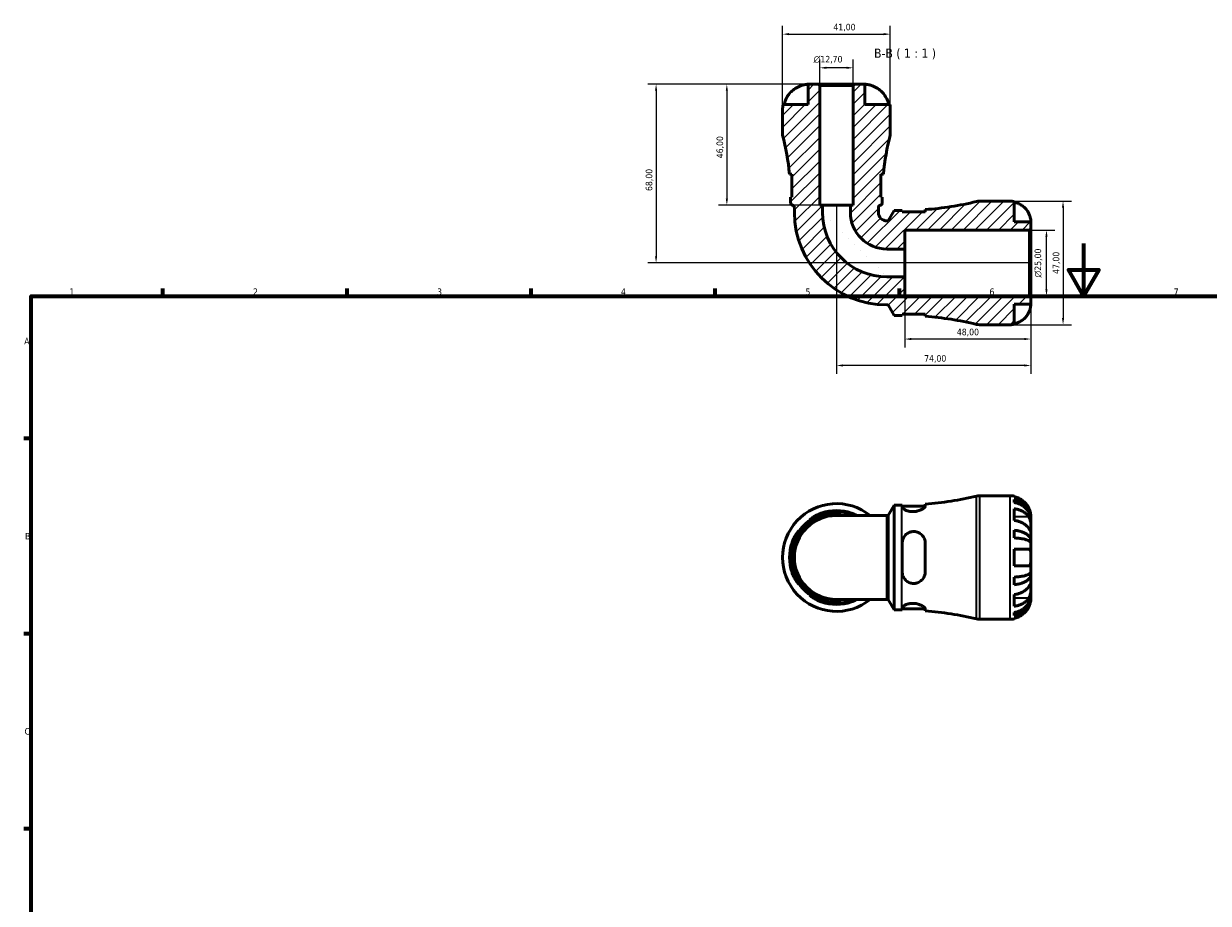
# Model space of a CAD drawing. Header units: millimetres. Extents: x 0 to 903, y 0 to 678.
# Tile 4 of 9: x 17 to 468, y 343 to 678. Entities that reach past the tile are written whole.
import ezdxf

# ---------------------------------------------------------------- set-up
doc = ezdxf.new("R2010")
doc.units = ezdxf.units.MM
for name, color, linetype, lineweight in [('Border (ISO)', 7, 'Continuous', 70), ('Dimension (ISO)', 7, 'Continuous', 25), ('Hatch (ISO)', 7, 'Continuous', 18), ('Symbol (ISO)', 7, 'Continuous', 25), ('Visible (ISO)', 7, 'Continuous', 50), ('Visible Narrow (ISO)', 7, 'Continuous', 35)]:
    doc.layers.add(name, color=color, linetype=linetype, lineweight=lineweight)
doc.styles.add('Label Text (ISO)', font='tahoma.ttf')
doc.styles.add('Note Text (ISO)', font='tahoma.ttf')
doc.dimstyles.new('Default (ISO)', dxfattribs={"dimtxt": 2.5, "dimasz": 2.5, "dimexe": 3.175, "dimexo": 0, "dimgap": 0.762, "dimtad": 1, "dimrnd": 1e-08, "dimzin": 0, "dimtxsty": 'Note Text (ISO)', "dimcen": 0.09, "dimdle": 10, "dimclrd": 256, "dimclre": 256, "dimclrt": 256, "dimazin": 0, "dimtfac": 1.40208, "dimtmove": 0, "dimatfit": 3, "dimfxl": 1, "dimtolj": 1, "dimtzin": 0, "dimlwd": -1, "dimlwe": -1, "dimarcsym": 0})

# ---------------------------------------------------------------- blocks, each defined once
blk = doc.blocks.new('Borders Default Border')
at = {"layer": 'Border (ISO)'}
for p, q in [((70.08, 574), (70.08, 576.9)), ((140.17, 574), (140.17, 576.9)), ((210.25, 574), (210.25, 576.9)), ((280.33, 574), (280.33, 576.9)), ((350.42, 574), (350.42, 576.9)), ((20, 519.75), (17.1, 519.75)), ((20, 445.5), (17.1, 445.5)), ((20, 371.25), (17.1, 371.25))]:
    blk.add_line(p, q, dxfattribs=at)
at = {"layer": 'Border (ISO)', "flags": 128}
for points in [[(420.5, 594), (420.5, 574), (414.73, 584), (426.27, 584), (420.5, 574)], [(20, 20), (20, 574), (821, 574), (821, 20), (20, 20)]]:
    blk.add_lwpolyline(points, dxfattribs=at)
at = {"layer": 'Border (ISO)', "color": 232, "true_color": 0xca0064, "char_height": 2.5, "attachment_point": 7, "style": 'Note Text (ISO)'}
for s, insert in [('1', (34.48, 574.4)), ('2', (104.37, 574.4)), ('3', (174.43, 574.35)), ('4', (244.42, 574.4)), ('5', (314.64, 574.35)), ('6', (384.66, 574.35)), ('7', (454.77, 574.4)), ('A', (17.29, 555.62)), ('B', (17.59, 481.38)), ('C', (17.43, 407.08))]:
    blk.add_mtext(s, dxfattribs=dict(at, insert=insert))
blk = doc.blocks.new('*D7')
at = {"layer": 'Defpoints', "color": 0, "transparency": 16777216}
for p in [(346.92, 673.68), (305.92, 644.91), (346.92, 644.91)]:
    blk.add_point(p, dxfattribs=at)
at = {"layer": 'Dimension (ISO)', "transparency": 16777216}
for p, q in [((305.92, 644.91), (305.92, 676.86)), ((346.92, 644.91), (346.92, 676.86)), ((308.42, 673.68), (344.42, 673.68))]:
    blk.add_line(p, q, dxfattribs=at)
for points in [[(308.42, 674.1), (308.42, 673.27), (305.92, 673.68)], [(344.42, 674.1), (344.42, 673.27), (346.92, 673.68)]]:
    blk.add_solid(points, dxfattribs=at)
at = {"layer": 'Dimension (ISO)', "color": 232, "true_color": 0xca0064, "transparency": 16777216, "insert": (325.25, 677.62), "char_height": 2.5, "attachment_point": 1, "style": 'Note Text (ISO)'}
blk.add_mtext('\\A1;41,00', dxfattribs=at)
blk = doc.blocks.new('*D8')
at = {"layer": 'Defpoints', "color": 0, "transparency": 16777216}
for p in [(320.07, 660.87), (320.07, 654.15), (332.77, 654.15)]:
    blk.add_point(p, dxfattribs=at)
at = {"layer": 'Dimension (ISO)', "transparency": 16777216}
for p, q in [((320.07, 654.15), (320.07, 664.05)), ((332.77, 654.15), (332.77, 664.05)), ((330.27, 660.87), (322.57, 660.87))]:
    blk.add_line(p, q, dxfattribs=at)
for points in [[(322.57, 661.29), (322.57, 660.46), (320.07, 660.87)], [(330.27, 661.29), (330.27, 660.46), (332.77, 660.87)]]:
    blk.add_solid(points, dxfattribs=at)
at = {"layer": 'Dimension (ISO)', "color": 232, "true_color": 0xca0064, "transparency": 16777216, "insert": (317.69, 665.4), "char_height": 2.5, "attachment_point": 1, "style": 'Note Text (ISO)'}
blk.add_mtext('\\A1;\\fAIGDT|b0|i0;\\H2.5000;\\ln\\fTahoma|b0|i0;\\H2.5000;12,70', dxfattribs=at)
blk = doc.blocks.new('*D9')
at = {"layer": 'Defpoints', "color": 0, "transparency": 16777216}
for p in [(399.95, 599.12), (406.36, 599.12), (399.95, 574.12)]:
    blk.add_point(p, dxfattribs=at)
at = {"layer": 'Dimension (ISO)', "transparency": 16777216}
for p, q in [((399.95, 599.12), (409.53, 599.12)), ((406.36, 576.62), (406.36, 596.62)), ((399.95, 574.12), (409.53, 574.12))]:
    blk.add_line(p, q, dxfattribs=at)
for points in [[(405.94, 596.62), (406.77, 596.62), (406.36, 599.12)], [(405.94, 576.62), (406.77, 576.62), (406.36, 574.12)]]:
    blk.add_solid(points, dxfattribs=at)
at = {"layer": 'Dimension (ISO)', "color": 232, "true_color": 0xca0064, "transparency": 16777216, "insert": (401.83, 581.06), "char_height": 2.5, "attachment_point": 1, "rotation": 90, "style": 'Note Text (ISO)'}
blk.add_mtext('\\A1;\\fAIGDT|b0|i0;\\H2.5000;\\ln\\fTahoma|b0|i0;\\H2.5000;25,00', dxfattribs=at)
blk = doc.blocks.new('*D10')
at = {"layer": 'Defpoints', "color": 0, "transparency": 16777216}
for p in [(392.55, 610.12), (392.55, 563.12), (412.67, 563.12)]:
    blk.add_point(p, dxfattribs=at)
at = {"layer": 'Dimension (ISO)', "transparency": 16777216}
for p, q in [((392.55, 610.12), (415.84, 610.12)), ((412.67, 607.62), (412.67, 565.62)), ((392.55, 563.12), (415.84, 563.12))]:
    blk.add_line(p, q, dxfattribs=at)
for points in [[(412.25, 607.62), (413.08, 607.62), (412.67, 610.12)], [(412.25, 565.62), (413.08, 565.62), (412.67, 563.12)]]:
    blk.add_solid(points, dxfattribs=at)
at = {"layer": 'Dimension (ISO)', "color": 232, "true_color": 0xca0064, "transparency": 16777216, "insert": (408.73, 582.44), "char_height": 2.5, "attachment_point": 1, "rotation": 90, "style": 'Note Text (ISO)'}
blk.add_mtext('\\A1;47,00', dxfattribs=at)
blk = doc.blocks.new('*D11')
at = {"layer": 'Defpoints', "color": 0, "transparency": 16777216}
for p in [(326.42, 608.62), (400.42, 573.65), (326.42, 547.6)]:
    blk.add_point(p, dxfattribs=at)
at = {"layer": 'Dimension (ISO)', "transparency": 16777216}
for p, q in [((326.42, 608.62), (326.42, 544.43)), ((400.42, 573.65), (400.42, 544.43)), ((397.92, 547.6), (328.92, 547.6))]:
    blk.add_line(p, q, dxfattribs=at)
for points in [[(328.92, 548.02), (328.92, 547.19), (326.42, 547.6)], [(397.92, 548.02), (397.92, 547.19), (400.42, 547.6)]]:
    blk.add_solid(points, dxfattribs=at)
at = {"layer": 'Dimension (ISO)', "color": 232, "true_color": 0xca0064, "transparency": 16777216, "insert": (359.8, 551.54), "char_height": 2.5, "attachment_point": 1, "style": 'Note Text (ISO)'}
blk.add_mtext('\\A1;74,00', dxfattribs=at)
blk = doc.blocks.new('*D12')
at = {"layer": 'Defpoints', "color": 0, "transparency": 16777216}
for p in [(319.6, 654.62), (284.71, 608.62), (321.13, 608.62)]:
    blk.add_point(p, dxfattribs=at)
at = {"layer": 'Dimension (ISO)', "transparency": 16777216}
for p, q in [((319.6, 654.62), (281.54, 654.62)), ((284.71, 652.12), (284.71, 611.12)), ((321.13, 608.62), (281.54, 608.62))]:
    blk.add_line(p, q, dxfattribs=at)
for points in [[(284.3, 652.12), (285.13, 652.12), (284.71, 654.62)], [(284.3, 611.12), (285.13, 611.12), (284.71, 608.62)]]:
    blk.add_solid(points, dxfattribs=at)
at = {"layer": 'Dimension (ISO)', "color": 232, "true_color": 0xca0064, "transparency": 16777216, "insert": (280.78, 626.44), "char_height": 2.5, "attachment_point": 1, "rotation": 90, "style": 'Note Text (ISO)'}
blk.add_mtext('\\A1;46,00', dxfattribs=at)
blk = doc.blocks.new('*D13')
at = {"layer": 'Defpoints', "color": 0, "transparency": 16777216}
for p in [(319.6, 654.62), (257.78, 586.62), (399.95, 586.62)]:
    blk.add_point(p, dxfattribs=at)
at = {"layer": 'Dimension (ISO)', "transparency": 16777216}
for p, q in [((319.6, 654.62), (254.61, 654.62)), ((257.78, 652.12), (257.78, 589.12)), ((399.95, 586.62), (254.61, 586.62))]:
    blk.add_line(p, q, dxfattribs=at)
for points in [[(257.37, 652.12), (258.2, 652.12), (257.78, 654.62)], [(257.37, 589.12), (258.2, 589.12), (257.78, 586.62)]]:
    blk.add_solid(points, dxfattribs=at)
at = {"layer": 'Dimension (ISO)', "color": 232, "true_color": 0xca0064, "transparency": 16777216, "insert": (253.84, 613.98), "char_height": 2.5, "attachment_point": 1, "rotation": 90, "style": 'Note Text (ISO)'}
blk.add_mtext('\\A1;68,00', dxfattribs=at)
blk = doc.blocks.new('*D14')
at = {"layer": 'Defpoints', "color": 0, "transparency": 16777216}
for p in [(352.42, 581.32), (400.42, 573.65), (352.42, 557.66)]:
    blk.add_point(p, dxfattribs=at)
at = {"layer": 'Dimension (ISO)', "transparency": 16777216}
for p, q in [((352.42, 581.32), (352.42, 554.48)), ((400.42, 573.65), (400.42, 554.48)), ((397.92, 557.66), (354.92, 557.66))]:
    blk.add_line(p, q, dxfattribs=at)
for points in [[(354.92, 558.07), (354.92, 557.24), (352.42, 557.66)], [(397.92, 558.07), (397.92, 557.24), (400.42, 557.66)]]:
    blk.add_solid(points, dxfattribs=at)
at = {"layer": 'Dimension (ISO)', "color": 232, "true_color": 0xca0064, "transparency": 16777216, "insert": (372.25, 561.6), "char_height": 2.5, "attachment_point": 1, "style": 'Note Text (ISO)'}
blk.add_mtext('\\A1;48,00', dxfattribs=at)

msp = doc.modelspace()

# ---------------------------------------------------------------- hatches: boundary and pattern name
at = {"layer": 'Hatch (ISO)'}
h = msp.add_hatch(dxfattribs=at)
h.set_pattern_fill('ANSI31', color=256, scale=25.4, style=0)
h.set_pattern_definition([(45, (0, 0), (-2.245064, 2.245064), [])])
edge = h.paths.add_edge_path()
edge.add_ellipse((337.219, 644.911), major_axis=(9.705, 0), ratio=1, start_angle=0, end_angle=11.53696)
edge.add_line((346.728, 646.852), (337.219, 646.852))
edge.add_line((337.219, 646.852), (337.219, 654.616))
edge.add_line((337.219, 654.616), (333.244, 654.616))
edge.add_line((333.244, 654.616), (332.774, 654.146))
edge.add_line((332.774, 654.146), (332.774, 608.616))
edge.add_line((332.774, 608.616), (331.716, 608.616))
edge.add_line((331.716, 608.616), (331.716, 605.856))
edge.add_ellipse((345.664, 605.856), major_axis=(-13.948, 0), ratio=1, start_angle=0, end_angle=90)
edge.add_line((345.664, 591.908), (352.424, 591.908))
edge.add_line((352.424, 591.908), (352.424, 599.116))
edge.add_line((352.424, 599.116), (399.954, 599.116))
edge.add_line((399.954, 599.116), (400.424, 599.586))
edge.add_line((400.424, 599.586), (400.424, 602.241))
edge.add_line((400.424, 602.241), (394.124, 602.241))
edge.add_line((394.124, 602.241), (394.124, 609.957))
edge.add_ellipse((392.549, 602.241), major_axis=(1.575, 7.716), ratio=1, start_angle=0, end_angle=11.53696)
edge.add_line((392.549, 610.116), (380.83, 610.116))
edge.add_ellipse((380.83, 605.416), major_axis=(0, 4.7), ratio=1, start_angle=0, end_angle=13.60366)
edge.add_ellipse((351.277, 727.542), major_axis=(28.448, -117.557), ratio=1, start_angle=350.63164, end_angle=360, ccw=False)
edge.add_line((360.209, 606.921), (360.209, 606.091))
edge.add_line((360.209, 606.091), (351.459, 606.091))
edge.add_line((351.459, 606.091), (351.459, 606.591))
edge.add_ellipse((351.277, 727.542), major_axis=(0.183, -120.95), ratio=1, start_angle=359.91355, end_angle=360, ccw=False)
edge.add_line((351.277, 606.591), (348.397, 606.591))
edge.add_line((348.397, 606.591), (346.096, 602.606))
edge.add_line((346.096, 602.606), (345.664, 602.606))
edge.add_ellipse((345.664, 605.856), major_axis=(0, -3.25), ratio=1, start_angle=270, end_angle=360, ccw=False)
edge.add_line((342.414, 605.856), (342.414, 607.676))
edge.add_ellipse((343.354, 607.676), major_axis=(-0.94, 0), ratio=1, start_angle=283.69198, end_angle=360, ccw=False)
edge.add_ellipse((342.909, 609.503), major_axis=(0.223, -0.913), ratio=1, start_angle=0, end_angle=76.30802)
edge.add_line((343.849, 609.503), (343.849, 611.376))
edge.add_ellipse((438.422, 611.376), major_axis=(-94.573, 0), ratio=1, start_angle=359.81673, end_angle=360, ccw=False)
edge.add_line((343.85, 611.679), (343.349, 611.679))
edge.add_line((343.349, 611.679), (343.349, 620.429))
edge.add_line((343.349, 620.429), (344.284, 620.429))
edge.add_ellipse((438.422, 611.376), major_axis=(-94.138, 9.052), ratio=1, start_angle=350.84197, end_angle=360, ccw=False)
edge.add_line((346.924, 635.296), (346.924, 644.911))
edge = h.paths.add_edge_path()
edge.add_ellipse((315.629, 644.911), major_axis=(-9.509, 1.941), ratio=1, start_angle=0, end_angle=11.53696)
edge.add_line((305.924, 644.911), (305.924, 635.296))
edge.add_ellipse((214.427, 611.376), major_axis=(91.498, 23.92), ratio=1, start_angle=350.84197, end_angle=360, ccw=False)
edge.add_line((308.565, 620.429), (309.499, 620.429))
edge.add_line((309.499, 620.429), (309.499, 611.679))
edge.add_line((309.499, 611.679), (308.999, 611.679))
edge.add_ellipse((214.427, 611.376), major_axis=(94.572, 0.303), ratio=1, start_angle=359.81673, end_angle=360, ccw=False)
edge.add_line((308.999, 611.376), (308.999, 609.503))
edge.add_ellipse((309.939, 609.503), major_axis=(-0.94, 0), ratio=1, start_angle=0, end_angle=76.30802)
edge.add_ellipse((309.494, 607.676), major_axis=(0.222, 0.913), ratio=1, start_angle=283.69198, end_angle=360, ccw=False)
edge.add_line((310.434, 607.676), (310.434, 605.856))
edge.add_ellipse((345.664, 605.856), major_axis=(-35.23, 0), ratio=1, start_angle=0, end_angle=90)
edge.add_line((345.664, 570.626), (346.096, 570.626))
edge.add_line((346.096, 570.626), (348.397, 566.641))
edge.add_line((348.397, 566.641), (351.277, 566.641))
edge.add_ellipse((351.277, 445.691), major_axis=(0, 120.95), ratio=1, start_angle=359.91355, end_angle=360, ccw=False)
edge.add_line((351.459, 566.641), (351.459, 567.141))
edge.add_line((351.459, 567.141), (360.209, 567.141))
edge.add_line((360.209, 567.141), (360.209, 566.311))
edge.add_ellipse((351.277, 445.691), major_axis=(8.932, 120.62), ratio=1, start_angle=350.63164, end_angle=360, ccw=False)
edge.add_ellipse((380.83, 567.816), major_axis=(-1.105, -4.568), ratio=1, start_angle=0, end_angle=13.60366)
edge.add_line((380.83, 563.116), (392.549, 563.116))
edge.add_ellipse((392.549, 570.991), major_axis=(0, -7.875), ratio=1, start_angle=0, end_angle=11.53696)
edge.add_line((394.124, 563.275), (394.124, 570.991))
edge.add_line((394.124, 570.991), (400.424, 570.991))
edge.add_line((400.424, 570.991), (400.424, 573.646))
edge.add_line((400.424, 573.646), (399.954, 574.116))
edge.add_line((399.954, 574.116), (352.424, 574.116))
edge.add_line((352.424, 574.116), (352.424, 581.325))
edge.add_line((352.424, 581.325), (345.664, 581.325))
edge.add_ellipse((345.664, 605.856), major_axis=(0, -24.532), ratio=1, start_angle=270, end_angle=360, ccw=False)
edge.add_line((321.133, 605.856), (321.133, 608.616))
edge.add_line((321.133, 608.616), (320.074, 608.616))
edge.add_line((320.074, 608.616), (320.074, 654.146))
edge.add_line((320.074, 654.146), (319.604, 654.616))
edge.add_line((319.604, 654.616), (315.629, 654.616))
edge.add_line((315.629, 654.616), (315.629, 646.852))
edge.add_line((315.629, 646.852), (306.121, 646.852))

# ---------------------------------------------------------------- linework, layer by layer
at = {"layer": 'Visible (ISO)'}
for p, q in [((319.604, 654.616), (315.629, 654.616)), ((315.629, 654.616), (315.629, 646.852)), ((320.074, 654.146), (319.604, 654.616)), ((333.244, 654.616), (319.604, 654.616)), ((320.074, 608.616), (320.074, 654.146)), ((320.074, 654.146), (332.774, 654.146)), ((333.244, 654.616), (332.774, 654.146)), ((332.774, 654.146), (332.774, 608.616)), ((337.219, 654.616), (333.244, 654.616)), ((337.219, 646.852), (337.219, 654.616)), ((305.924, 644.911), (305.924, 635.296)), ((315.629, 646.852), (306.121, 646.852)), ((346.728, 646.852), (337.219, 646.852)), ((346.924, 635.296), (346.924, 644.911)), ((308.565, 620.429), (309.499, 620.429)), ((309.499, 620.429), (309.499, 611.679)), ((343.349, 611.679), (343.349, 620.429)), ((343.349, 620.429), (344.284, 620.429)), ((309.499, 611.679), (308.999, 611.679)), ((308.999, 611.376), (308.999, 609.503)), ((343.85, 611.679), (343.349, 611.679)), ((343.849, 609.503), (343.849, 611.376)), ((392.549, 610.116), (380.83, 610.116)), ((394.124, 602.241), (394.124, 609.957)), ((310.434, 607.676), (310.434, 605.856)), ((321.133, 608.616), (320.074, 608.616)), ((321.133, 605.856), (321.133, 608.616)), ((331.716, 608.616), (321.133, 608.616)), ((332.774, 608.616), (331.716, 608.616)), ((331.716, 608.616), (331.716, 605.856)), ((342.414, 605.856), (342.414, 607.676)), ((348.397, 606.591), (346.096, 602.606)), ((351.277, 606.591), (348.397, 606.591)), ((351.459, 606.091), (351.459, 606.591)), ((360.209, 606.091), (351.459, 606.091)), ((360.209, 606.921), (360.209, 606.091)), ((346.096, 602.606), (345.664, 602.606)), ((400.424, 602.241), (394.124, 602.241)), ((400.424, 599.586), (400.424, 602.241)), ((352.424, 591.908), (352.424, 599.116)), ((352.424, 599.116), (399.954, 599.116)), ((399.954, 599.116), (400.424, 599.586)), ((399.954, 599.116), (399.954, 574.116)), ((400.424, 573.646), (400.424, 599.586)), ((345.664, 591.908), (352.424, 591.908)), ((352.424, 591.908), (352.424, 581.325)), ((352.424, 581.325), (345.664, 581.325)), ((352.424, 574.116), (352.424, 581.325)), ((399.954, 574.116), (352.424, 574.116)), ((400.424, 573.646), (399.954, 574.116)), ((400.424, 570.991), (400.424, 573.646)), ((345.664, 570.626), (346.096, 570.626)), ((346.096, 570.626), (348.397, 566.641)), ((394.124, 563.275), (394.124, 570.991)), ((394.124, 570.991), (400.424, 570.991)), ((348.397, 566.641), (351.277, 566.641)), ((351.459, 566.641), (351.459, 567.141)), ((351.459, 567.141), (360.209, 567.141)), ((360.209, 567.141), (360.209, 566.311)), ((380.83, 563.116), (392.549, 563.116)), ((380.83, 498.028), (392.549, 498.028)), ((394.124, 497.869), (394.124, 497.655)), ((394.124, 496.647), (394.124, 495.439)), ((346.096, 490.518), (348.397, 494.503)), ((348.397, 454.553), (348.397, 494.503)), ((348.397, 494.503), (351.277, 494.503)), ((351.459, 494.503), (351.459, 493.731)), ((351.459, 494.003), (360.203, 494.003)), ((360.209, 494.074), (360.209, 494.833)), ((394.124, 493.109), (394.124, 488.654)), ((345.664, 490.518), (326.424, 490.518)), ((345.664, 490.518), (346.096, 490.518)), ((346.096, 458.538), (346.096, 490.518)), ((400.424, 489.147), (400.412, 489.147)), ((400.424, 489.147), (400.424, 490.153)), ((400.424, 488.765), (400.424, 489.147)), ((400.424, 485.576), (400.424, 488.765)), ((394.124, 484.898), (394.124, 481.982)), ((400.424, 480.966), (400.424, 485.576)), ((351.459, 480.028), (351.459, 469.028)), ((360.209, 469.028), (360.209, 480.028)), ((400.424, 480.966), (399.516, 480.966)), ((400.424, 480.042), (400.424, 480.966)), ((400.424, 474.528), (400.424, 480.042)), ((394.124, 477.678), (394.124, 471.378)), ((400.424, 469.013), (400.424, 474.528)), ((400.424, 468.09), (400.424, 469.013)), ((394.124, 467.074), (394.124, 464.158)), ((400.424, 468.09), (399.516, 468.09)), ((400.424, 463.479), (400.424, 468.09)), ((394.124, 460.402), (394.124, 455.947)), ((400.424, 459.908), (400.412, 459.908)), ((400.424, 460.291), (400.424, 463.479)), ((400.424, 459.908), (400.424, 460.291)), ((400.424, 458.903), (400.424, 459.908)), ((326.424, 458.538), (345.664, 458.538)), ((345.664, 458.538), (346.096, 458.538)), ((346.096, 458.538), (348.397, 454.553)), ((348.397, 454.553), (351.277, 454.553)), ((351.459, 455.325), (351.459, 454.553)), ((351.459, 455.053), (360.203, 455.053)), ((360.209, 454.223), (360.209, 454.982)), ((380.83, 451.028), (392.549, 451.028)), ((394.124, 453.617), (394.124, 452.409)), ((394.124, 451.401), (394.124, 451.187))]:
    msp.add_line(p, q, dxfattribs=at)
for centre, radius, start, end in [((315.629, 644.911), 9.705, 168.46304, 180), ((337.219, 644.911), 9.705, 0, 11.53696), ((214.427, 611.376), 94.573, 5.49276, 14.65079), ((438.422, 611.376), 94.573, 165.34921, 174.50724), ((214.427, 611.376), 94.573, 0, 0.18327), ((309.939, 609.503), 0.94, 180, 256.30802), ((342.909, 609.503), 0.94, 283.69198, 0), ((438.422, 611.376), 94.573, 179.81673, 180), ((351.277, 727.542), 120.95, 274.2353, 283.60366), ((380.83, 605.416), 4.7, 90, 103.60366), ((392.549, 602.241), 7.875, 78.46304, 90), ((309.494, 607.676), 0.94, 0, 76.30802), ((345.664, 605.856), 35.23, 180, 270), ((345.664, 605.856), 24.532, 180, 270), ((345.664, 605.856), 13.948, 180, 270), ((343.354, 607.676), 0.94, 103.69198, 180), ((345.664, 605.856), 3.25, 180, 270), ((351.277, 727.542), 120.95, 270, 270.08645), ((351.277, 445.691), 120.95, 89.91355, 90), ((351.277, 445.691), 120.95, 76.39634, 85.7647), ((380.83, 567.816), 4.7, 256.39634, 270), ((392.549, 570.991), 7.875, 270, 281.53696), ((351.277, 615.453), 120.95, 274.2353, 283.60366), ((380.83, 493.328), 4.7, 90, 103.60366), ((392.549, 490.153), 7.875, 78.46304, 90), ((326.424, 474.528), 20.5, 51.26058, 308.73942), ((326.424, 474.528), 17.425, 66.58449, 293.41551), ((326.424, 474.528), 17.859, 71.21838, 108.78162), ((326.424, 474.528), 17.425, 70.73265, 109.26735), ((351.277, 615.453), 120.95, 270, 270.08645), ((326.424, 474.528), 15.99, 90, 270), ((326.424, 474.528), 17.859, 161.21838, 198.78162), ((326.424, 474.528), 17.425, 160.73265, 199.26735), ((326.424, 474.528), 17.425, 250.73265, 289.26735), ((326.424, 474.528), 17.859, 251.21838, 288.78162), ((351.277, 333.602), 120.95, 89.91355, 90), ((351.277, 333.602), 120.95, 76.39634, 85.7647), ((380.83, 455.728), 4.7, 256.39634, 270), ((392.549, 458.903), 7.875, 270, 281.53696)]:
    msp.add_arc(centre, radius, start, end, dxfattribs=at)
for points, knots in [([(311.747, 653.568), (311.92, 653.653), (312.094, 653.733), (312.549, 653.931), (312.828, 654.041), (313.339, 654.218), (313.569, 654.289), (314.054, 654.42), (314.3, 654.473), (314.866, 654.574), (315.142, 654.598), (315.528, 654.619), (315.629, 654.616), (315.629, 654.616)], [-0.6269075, -0.6269075, -0.6269075, -0.6269075, -0.56941095, -0.56941095, -0.47760322, -0.47760322, -0.39807763, -0.39807763, -0.30252742, -0.30252742, -0.15342324, -0.15342324, 0, 0, 0, 0]), ([(337.219, 654.616), (337.219, 654.616), (337.279, 654.617), (337.52, 654.609), (337.708, 654.599), (338.178, 654.541), (338.448, 654.496), (338.967, 654.376), (339.198, 654.313), (339.678, 654.163), (339.926, 654.075), (340.486, 653.855), (340.796, 653.718), (341.101, 653.568)], [-2.67517837, -2.67517837, -2.67517837, -2.67517837, -2.55746327, -2.55746327, -2.43196851, -2.43196851, -2.31538707, -2.31538707, -2.2323163, -2.2323163, -2.14907164, -2.14907164, -2.04668168, -2.04668168, -2.04668168, -2.04668168]), ([(306.495, 646.852), (306.625, 647.475), (306.819, 648.082), (307.281, 649.176), (307.593, 649.76), (308.336, 650.848), (308.766, 651.352), (309.632, 652.196), (310.148, 652.615), (311.041, 653.196), (311.395, 653.395), (311.747, 653.568)], [2.64875825, 2.64875825, 2.64875825, 2.64875825, 2.8237044, 2.8237044, 3.00497083, 3.00497083, 3.18623726, 3.18623726, 3.3678493, 3.3678493, 3.47934195, 3.47934195, 3.47934195, 3.47934195]), ([(341.101, 653.568), (341.454, 653.395), (341.808, 653.196), (342.701, 652.615), (343.217, 652.196), (344.082, 651.352), (344.513, 650.848), (345.256, 649.76), (345.568, 649.176), (346.03, 648.082), (346.224, 647.475), (346.354, 646.852)], [6.37891151, 6.37891151, 6.37891151, 6.37891151, 6.49040416, 6.49040416, 6.6720162, 6.6720162, 6.85328263, 6.85328263, 7.03454906, 7.03454906, 7.20949521, 7.20949521, 7.20949521, 7.20949521]), ([(394.124, 609.744), (394.626, 609.64), (395.117, 609.485), (396, 609.117), (396.471, 608.869), (397.352, 608.277), (397.76, 607.934), (398.449, 607.242), (398.792, 606.828), (399.3, 606.061), (399.489, 605.724), (399.647, 605.391)], [0.14941001, 0.14941001, 0.14941001, 0.14941001, 0.29044502, 0.29044502, 0.43634177, 0.43634177, 0.58223851, 0.58223851, 0.72934673, 0.72934673, 0.83526259, 0.83526259, 0.83526259, 0.83526259]), ([(399.647, 605.391), (399.653, 605.379), (399.658, 605.366), (399.743, 605.185), (399.817, 605.014), (399.944, 604.694), (399.998, 604.546), (400.106, 604.223), (400.158, 604.05), (400.275, 603.599), (400.326, 603.338), (400.398, 602.845), (400.413, 602.632), (400.426, 602.324), (400.424, 602.241), (400.424, 602.241)], [-0.51072287, -0.51072287, -0.51072287, -0.51072287, -0.50653573, -0.50653573, -0.4498196, -0.4498196, -0.40070764, -0.40070764, -0.34173664, -0.34173664, -0.24159774, -0.24159774, -0.12498377, -0.12498377, 0, 0, 0, 0]), ([(400.424, 570.991), (400.424, 570.991), (400.425, 570.968), (400.423, 570.874), (400.422, 570.8), (400.408, 570.531), (400.388, 570.288), (400.303, 569.777), (400.253, 569.54), (400.135, 569.103), (400.076, 568.912), (399.94, 568.523), (399.862, 568.325), (399.735, 568.032), (399.692, 567.936), (399.647, 567.841)], [-2.17667965, -2.17667965, -2.17667965, -2.17667965, -2.11086653, -2.11086653, -2.04055216, -2.04055216, -1.91738302, -1.91738302, -1.82942275, -1.82942275, -1.76558177, -1.76558177, -1.70117883, -1.70117883, -1.66961913, -1.66961913, -1.66961913, -1.66961913]), ([(399.647, 567.841), (399.489, 567.508), (399.3, 567.171), (398.792, 566.405), (398.449, 565.991), (397.76, 565.298), (397.352, 564.955), (396.471, 564.364), (396, 564.115), (395.117, 563.747), (394.626, 563.592), (394.124, 563.489)], [3.89239507, 3.89239507, 3.89239507, 3.89239507, 3.99831093, 3.99831093, 4.14541915, 4.14541915, 4.2913159, 4.2913159, 4.43721264, 4.43721264, 4.57824766, 4.57824766, 4.57824766, 4.57824766]), ([(399.647, 493.303), (399.489, 493.636), (399.3, 493.973), (398.792, 494.739), (398.449, 495.153), (397.76, 495.846), (397.352, 496.189), (396.471, 496.78), (396, 497.029), (395.117, 497.397), (394.626, 497.552), (394.124, 497.655)], [3.89239507, 3.89239507, 3.89239507, 3.89239507, 3.99831093, 3.99831093, 4.14541915, 4.14541915, 4.2913159, 4.2913159, 4.43721264, 4.43721264, 4.57824766, 4.57824766, 4.57824766, 4.57824766]), ([(394.124, 496.647), (394.629, 496.547), (395.123, 496.396), (396.009, 496.04), (396.48, 495.8), (397.361, 495.23), (397.77, 494.899), (398.458, 494.232), (398.8, 493.834), (399.389, 492.979), (399.637, 492.52), (400.01, 491.647), (400.169, 491.151), (400.376, 490.138), (400.424, 489.621), (400.424, 489.147)], [0.1494024, 0.1494024, 0.1494024, 0.1494024, 0.2912498, 0.2912498, 0.4370651, 0.4370651, 0.5828803, 0.5828803, 0.7290354, 0.7290354, 0.8751905, 0.8751905, 1.0219149, 1.0219149, 1.1686392, 1.1686392, 1.1686392, 1.1686392]), ([(320.674, 490.977), (320.551, 490.934), (320.428, 490.89), (319.783, 490.648), (319.278, 490.43), (318.296, 489.957), (317.829, 489.701), (317.086, 489.272), (316.797, 489.094), (316.438, 488.887), (316.34, 488.837), (316.279, 488.845), (316.318, 488.902), (316.544, 489.128), (316.759, 489.314), (317.398, 489.798), (317.861, 490.111), (318.88, 490.689), (319.428, 490.957), (320.228, 491.278), (320.45, 491.36), (320.674, 491.436)], [-1.5667009, -1.5667009, -1.5667009, -1.5667009, -1.5274216, -1.5274216, -1.359373, -1.359373, -1.172545, -1.172545, -1.0032016, -1.0032016, -0.868229, -0.868229, -0.7332214, -0.7332214, -0.5674221, -0.5674221, -0.3591601, -0.3591601, -0.1694775, -0.1694775, -0.0981258, -0.0981258, -0.0981258, -0.0981258]), ([(332.174, 491.436), (332.314, 491.389), (332.452, 491.339), (333.094, 491.097), (333.576, 490.879), (334.104, 490.606), (334.186, 490.562), (334.267, 490.518)], [-1.57967715, -1.57967715, -1.57967715, -1.57967715, -1.53540403, -1.53540403, -1.3732719, -1.3732719, -1.34273941, -1.34273941, -1.34273941, -1.34273941]), ([(360.209, 494.074), (360.209, 494.036), (360.203, 493.996), (360.148, 493.812), (360.035, 493.651), (359.627, 493.255), (359.285, 493.014), (358.446, 492.575), (357.955, 492.377), (356.968, 492.114), (356.5, 492.033), (355.565, 491.969), (355.115, 491.981), (354.189, 492.092), (353.732, 492.2), (352.861, 492.494), (352.467, 492.688), (351.843, 493.096), (351.623, 493.311), (351.481, 493.584), (351.459, 493.66), (351.459, 493.731)], [-1.5353652, -1.5353652, -1.5353652, -1.5353652, -1.4928434, -1.4928434, -1.3491911, -1.3491911, -1.158656, -1.158656, -0.9764077, -0.9764077, -0.830815, -0.830815, -0.6943969, -0.6943969, -0.540069, -0.540069, -0.362526, -0.362526, -0.1742595, -0.1742595, -0.0964814, -0.0964814, -0.0964814, -0.0964814]), ([(400.424, 488.765), (400.424, 489.186), (400.376, 489.646), (400.169, 490.548), (400.01, 490.989), (399.637, 491.767), (399.389, 492.174), (398.8, 492.936), (398.458, 493.29), (397.77, 493.883), (397.361, 494.178), (396.48, 494.686), (396.009, 494.899), (395.123, 495.216), (394.629, 495.35), (394.124, 495.439)], [3.5133937, 3.5133937, 3.5133937, 3.5133937, 3.6601181, 3.6601181, 3.8068425, 3.8068425, 3.9529976, 3.9529976, 4.0991526, 4.0991526, 4.2449679, 4.2449679, 4.3907831, 4.3907831, 4.5326305, 4.5326305, 4.5326305, 4.5326305]), ([(394.124, 493.109), (394.626, 493.036), (395.117, 492.926), (396, 492.666), (396.471, 492.49), (397.352, 492.072), (397.76, 491.829), (398.449, 491.34), (398.792, 491.047), (399.3, 490.505), (399.489, 490.267), (399.647, 490.031)], [0.14941001, 0.14941001, 0.14941001, 0.14941001, 0.29044502, 0.29044502, 0.43634177, 0.43634177, 0.58223851, 0.58223851, 0.72934673, 0.72934673, 0.83526259, 0.83526259, 0.83526259, 0.83526259]), ([(400.424, 490.153), (400.424, 490.153), (400.425, 490.176), (400.423, 490.27), (400.422, 490.344), (400.408, 490.613), (400.388, 490.856), (400.303, 491.367), (400.253, 491.604), (400.135, 492.041), (400.076, 492.232), (399.94, 492.621), (399.862, 492.819), (399.735, 493.112), (399.692, 493.208), (399.647, 493.303)], [-2.17667965, -2.17667965, -2.17667965, -2.17667965, -2.11086653, -2.11086653, -2.04055216, -2.04055216, -1.91738302, -1.91738302, -1.82942275, -1.82942275, -1.76558177, -1.76558177, -1.70117883, -1.70117883, -1.66961913, -1.66961913, -1.66961913, -1.66961913]), ([(333.352, 490.518), (333.165, 490.599), (332.973, 490.678), (332.579, 490.832), (332.377, 490.906), (332.174, 490.977)], [-0.23877709, -0.23877709, -0.23877709, -0.23877709, -0.17562397, -0.17562397, -0.11086299, -0.11086299, -0.11086299, -0.11086299]), ([(399.647, 485.576), (399.489, 485.812), (399.3, 486.05), (398.792, 486.592), (398.449, 486.885), (397.76, 487.375), (397.352, 487.617), (396.471, 488.035), (396, 488.211), (395.117, 488.471), (394.626, 488.581), (394.124, 488.654)], [3.89239507, 3.89239507, 3.89239507, 3.89239507, 3.99831093, 3.99831093, 4.14541915, 4.14541915, 4.2913159, 4.2913159, 4.43721264, 4.43721264, 4.57824766, 4.57824766, 4.57824766, 4.57824766]), ([(399.647, 490.031), (399.704, 489.945), (399.76, 489.853), (399.896, 489.598), (399.972, 489.426), (400.107, 489.053), (400.165, 488.852), (400.279, 488.353), (400.326, 488.052), (400.397, 487.356), (400.413, 486.968), (400.426, 486.22), (400.424, 485.871), (400.424, 485.576)], [-0.50766593, -0.50766593, -0.50766593, -0.50766593, -0.46718991, -0.46718991, -0.40200215, -0.40200215, -0.33506637, -0.33506637, -0.24300458, -0.24300458, -0.12488859, -0.12488859, 0, 0, 0, 0]), ([(309.516, 480.278), (309.564, 480.417), (309.613, 480.556), (309.855, 481.197), (310.073, 481.68), (310.589, 482.674), (310.894, 483.166), (311.434, 483.938), (311.674, 484.235), (311.977, 484.568), (312.066, 484.648), (312.128, 484.657), (312.107, 484.597), (311.963, 484.331), (311.824, 484.103), (311.447, 483.468), (311.199, 483.036), (310.692, 482.044), (310.432, 481.478), (310.121, 480.683), (310.046, 480.481), (309.975, 480.278)], [-1.5796772, -1.5796772, -1.5796772, -1.5796772, -1.535404, -1.535404, -1.3732719, -1.3732719, -1.1719908, -1.1719908, -0.9855879, -0.9855879, -0.8444326, -0.8444326, -0.7128543, -0.7128543, -0.5558772, -0.5558772, -0.3689651, -0.3689651, -0.175624, -0.175624, -0.110863, -0.110863, -0.110863, -0.110863]), ([(351.459, 480.028), (351.459, 480.139), (351.464, 480.251), (351.507, 480.813), (351.611, 481.253), (351.993, 482.2), (352.312, 482.687), (353.102, 483.488), (353.562, 483.809), (354.504, 484.221), (354.957, 484.34), (355.883, 484.427), (356.338, 484.397), (357.302, 484.184), (357.789, 483.976), (358.737, 483.358), (359.172, 482.921), (359.817, 481.93), (360.036, 481.383), (360.186, 480.548), (360.209, 480.289), (360.209, 480.028)], [-1.5271124, -1.5271124, -1.5271124, -1.5271124, -1.4922538, -1.4922538, -1.3502743, -1.3502743, -1.1674106, -1.1674106, -0.9943669, -0.9943669, -0.8527094, -0.8527094, -0.714832, -0.714832, -0.5515178, -0.5515178, -0.3564793, -0.3564793, -0.1702041, -0.1702041, -0.0884415, -0.0884415, -0.0884415, -0.0884415]), ([(394.124, 484.898), (394.629, 484.845), (395.123, 484.766), (396.009, 484.58), (396.48, 484.454), (397.361, 484.155), (397.77, 483.981), (398.458, 483.632), (398.8, 483.423), (399.389, 482.975), (399.637, 482.734), (400.01, 482.276), (400.169, 482.017), (400.376, 481.486), (400.424, 481.214), (400.424, 480.966)], [0.1494024, 0.1494024, 0.1494024, 0.1494024, 0.2912498, 0.2912498, 0.4370651, 0.4370651, 0.5828803, 0.5828803, 0.7290354, 0.7290354, 0.8751905, 0.8751905, 1.0219149, 1.0219149, 1.1686392, 1.1686392, 1.1686392, 1.1686392]), ([(400.424, 485.576), (400.424, 485.421), (400.425, 485.282), (400.423, 485.034), (400.422, 484.928), (400.409, 484.73), (400.394, 484.665), (400.329, 484.646), (400.282, 484.684), (400.165, 484.825), (400.107, 484.904), (399.972, 485.096), (399.896, 485.206), (399.76, 485.408), (399.705, 485.49), (399.647, 485.576)], [0, 0, 0, 0, 0.06608139, 0.06608139, 0.13667451, 0.13667451, 0.23873403, 0.23873403, 0.33457773, 0.33457773, 0.40157847, 0.40157847, 0.46685307, 0.46685307, 0.50745344, 0.50745344, 0.50745344, 0.50745344]), ([(400.424, 480.042), (400.424, 480.165), (400.376, 480.299), (400.169, 480.561), (400.01, 480.689), (399.637, 480.915), (399.389, 481.033), (398.8, 481.254), (398.458, 481.357), (397.77, 481.53), (397.361, 481.615), (396.48, 481.763), (396.009, 481.825), (395.123, 481.917), (394.629, 481.956), (394.124, 481.982)], [3.5133937, 3.5133937, 3.5133937, 3.5133937, 3.6601181, 3.6601181, 3.8068425, 3.8068425, 3.9529976, 3.9529976, 4.0991526, 4.0991526, 4.2449679, 4.2449679, 4.3907831, 4.3907831, 4.5326305, 4.5326305, 4.5326305, 4.5326305]), ([(394.124, 477.678), (394.626, 477.678), (395.117, 477.678), (396, 477.678), (396.471, 477.678), (397.352, 477.678), (397.76, 477.678), (398.449, 477.678), (398.792, 477.678), (399.3, 477.678), (399.489, 477.678), (399.647, 477.678)], [0.14941001, 0.14941001, 0.14941001, 0.14941001, 0.29044502, 0.29044502, 0.43634177, 0.43634177, 0.58223851, 0.58223851, 0.72934673, 0.72934673, 0.83526259, 0.83526259, 0.83526259, 0.83526259]), ([(399.647, 477.678), (399.709, 477.678), (399.768, 477.67), (399.904, 477.628), (399.976, 477.586), (400.108, 477.46), (400.165, 477.375), (400.279, 477.121), (400.326, 476.934), (400.398, 476.432), (400.413, 476.102), (400.426, 475.356), (400.424, 474.944), (400.424, 474.528)], [-0.50816407, -0.50816407, -0.50816407, -0.50816407, -0.46460526, -0.46460526, -0.40154747, -0.40154747, -0.3356183, -0.3356183, -0.24286964, -0.24286964, -0.12490659, -0.12490659, 0, 0, 0, 0]), ([(400.424, 474.528), (400.424, 474.309), (400.425, 474.09), (400.423, 473.646), (400.422, 473.423), (400.408, 472.837), (400.388, 472.503), (400.303, 472.026), (400.253, 471.86), (400.135, 471.634), (400.076, 471.559), (399.94, 471.446), (399.862, 471.409), (399.735, 471.382), (399.692, 471.378), (399.647, 471.378)], [-2.17667965, -2.17667965, -2.17667965, -2.17667965, -2.11086653, -2.11086653, -2.04055216, -2.04055216, -1.91738302, -1.91738302, -1.82942275, -1.82942275, -1.76558177, -1.76558177, -1.70117883, -1.70117883, -1.66961913, -1.66961913, -1.66961913, -1.66961913]), ([(360.209, 469.028), (360.209, 468.892), (360.203, 468.756), (360.148, 468.166), (360.035, 467.725), (359.627, 466.767), (359.285, 466.274), (358.446, 465.472), (357.955, 465.156), (356.968, 464.776), (356.5, 464.677), (355.565, 464.638), (355.115, 464.689), (354.189, 464.942), (353.732, 465.159), (352.861, 465.769), (352.467, 466.179), (351.843, 467.142), (351.623, 467.701), (351.481, 468.533), (351.459, 468.78), (351.459, 469.028)], [-1.5353652, -1.5353652, -1.5353652, -1.5353652, -1.4928434, -1.4928434, -1.3491911, -1.3491911, -1.158656, -1.158656, -0.9764077, -0.9764077, -0.830815, -0.830815, -0.6943969, -0.6943969, -0.540069, -0.540069, -0.362526, -0.362526, -0.1742595, -0.1742595, -0.0964814, -0.0964814, -0.0964814, -0.0964814]), ([(399.647, 471.378), (399.489, 471.378), (399.3, 471.378), (398.792, 471.378), (398.449, 471.378), (397.76, 471.378), (397.352, 471.378), (396.471, 471.378), (396, 471.378), (395.117, 471.378), (394.626, 471.378), (394.124, 471.378)], [3.89239507, 3.89239507, 3.89239507, 3.89239507, 3.99831093, 3.99831093, 4.14541915, 4.14541915, 4.2913159, 4.2913159, 4.43721264, 4.43721264, 4.57824766, 4.57824766, 4.57824766, 4.57824766]), ([(394.124, 467.074), (394.629, 467.1), (395.123, 467.139), (396.009, 467.231), (396.48, 467.293), (397.361, 467.441), (397.77, 467.526), (398.458, 467.699), (398.8, 467.801), (399.389, 468.023), (399.637, 468.141), (400.01, 468.367), (400.169, 468.495), (400.376, 468.757), (400.424, 468.891), (400.424, 469.013)], [0.1494024, 0.1494024, 0.1494024, 0.1494024, 0.2912498, 0.2912498, 0.4370651, 0.4370651, 0.5828803, 0.5828803, 0.7290354, 0.7290354, 0.8751905, 0.8751905, 1.0219149, 1.0219149, 1.1686392, 1.1686392, 1.1686392, 1.1686392]), ([(309.975, 468.778), (310.018, 468.655), (310.063, 468.532), (310.304, 467.886), (310.523, 467.381), (310.995, 466.4), (311.251, 465.932), (311.68, 465.19), (311.858, 464.9), (312.066, 464.542), (312.115, 464.443), (312.107, 464.383), (312.05, 464.421), (311.825, 464.647), (311.638, 464.863), (311.154, 465.501), (310.841, 465.964), (310.263, 466.984), (309.995, 467.531), (309.675, 468.332), (309.592, 468.554), (309.516, 468.778)], [-1.5667009, -1.5667009, -1.5667009, -1.5667009, -1.5274216, -1.5274216, -1.359373, -1.359373, -1.172545, -1.172545, -1.0032016, -1.0032016, -0.868229, -0.868229, -0.7332214, -0.7332214, -0.5674221, -0.5674221, -0.3591601, -0.3591601, -0.1694775, -0.1694775, -0.0981258, -0.0981258, -0.0981258, -0.0981258]), ([(400.424, 468.09), (400.424, 467.841), (400.376, 467.57), (400.169, 467.039), (400.01, 466.779), (399.637, 466.321), (399.389, 466.081), (398.8, 465.633), (398.458, 465.424), (397.77, 465.075), (397.361, 464.901), (396.48, 464.602), (396.009, 464.476), (395.123, 464.29), (394.629, 464.211), (394.124, 464.158)], [3.5133937, 3.5133937, 3.5133937, 3.5133937, 3.6601181, 3.6601181, 3.8068425, 3.8068425, 3.9529976, 3.9529976, 4.0991526, 4.0991526, 4.2449679, 4.2449679, 4.3907831, 4.3907831, 4.5326305, 4.5326305, 4.5326305, 4.5326305]), ([(399.647, 463.479), (399.704, 463.566), (399.76, 463.648), (399.896, 463.849), (399.972, 463.96), (400.107, 464.152), (400.165, 464.23), (400.279, 464.368), (400.326, 464.407), (400.397, 464.394), (400.413, 464.315), (400.426, 464.007), (400.424, 463.774), (400.424, 463.479)], [-0.50766593, -0.50766593, -0.50766593, -0.50766593, -0.46718991, -0.46718991, -0.40200215, -0.40200215, -0.33506637, -0.33506637, -0.24300458, -0.24300458, -0.12488859, -0.12488859, 0, 0, 0, 0]), ([(320.674, 457.62), (320.535, 457.667), (320.397, 457.717), (319.755, 457.959), (319.272, 458.177), (318.278, 458.692), (317.787, 458.997), (317.014, 459.537), (316.717, 459.777), (316.384, 460.08), (316.305, 460.169), (316.295, 460.231), (316.355, 460.211), (316.622, 460.067), (316.849, 459.927), (317.484, 459.551), (317.916, 459.303), (318.908, 458.795), (319.475, 458.535), (320.27, 458.224), (320.472, 458.149), (320.674, 458.078)], [-1.5796772, -1.5796772, -1.5796772, -1.5796772, -1.535404, -1.535404, -1.3732719, -1.3732719, -1.1719908, -1.1719908, -0.9855879, -0.9855879, -0.8444326, -0.8444326, -0.7128543, -0.7128543, -0.5558772, -0.5558772, -0.3689651, -0.3689651, -0.175624, -0.175624, -0.110863, -0.110863, -0.110863, -0.110863]), ([(394.124, 460.402), (394.626, 460.475), (395.117, 460.585), (396, 460.845), (396.471, 461.02), (397.352, 461.439), (397.76, 461.681), (398.449, 462.171), (398.792, 462.464), (399.3, 463.006), (399.489, 463.244), (399.647, 463.479)], [0.14941001, 0.14941001, 0.14941001, 0.14941001, 0.29044502, 0.29044502, 0.43634177, 0.43634177, 0.58223851, 0.58223851, 0.72934673, 0.72934673, 0.83526259, 0.83526259, 0.83526259, 0.83526259]), ([(394.124, 453.617), (394.629, 453.706), (395.123, 453.84), (396.009, 454.157), (396.48, 454.37), (397.361, 454.878), (397.77, 455.173), (398.458, 455.766), (398.8, 456.12), (399.389, 456.881), (399.637, 457.289), (400.01, 458.067), (400.169, 458.508), (400.376, 459.409), (400.424, 459.87), (400.424, 460.291)], [0.1494024, 0.1494024, 0.1494024, 0.1494024, 0.2912498, 0.2912498, 0.4370651, 0.4370651, 0.5828803, 0.5828803, 0.7290354, 0.7290354, 0.8751905, 0.8751905, 1.0219149, 1.0219149, 1.1686392, 1.1686392, 1.1686392, 1.1686392]), ([(400.424, 459.908), (400.424, 459.435), (400.376, 458.918), (400.169, 457.905), (400.01, 457.409), (399.637, 456.535), (399.389, 456.077), (398.8, 455.221), (398.458, 454.824), (397.77, 454.157), (397.361, 453.826), (396.48, 453.255), (396.009, 453.016), (395.123, 452.66), (394.629, 452.509), (394.124, 452.409)], [3.5133937, 3.5133937, 3.5133937, 3.5133937, 3.6601181, 3.6601181, 3.8068425, 3.8068425, 3.9529976, 3.9529976, 4.0991526, 4.0991526, 4.2449679, 4.2449679, 4.3907831, 4.3907831, 4.5326305, 4.5326305, 4.5326305, 4.5326305]), ([(400.424, 463.479), (400.424, 463.324), (400.425, 463.152), (400.423, 462.77), (400.422, 462.559), (400.409, 462.019), (400.394, 461.684), (400.329, 461.028), (400.282, 460.715), (400.165, 460.204), (400.107, 460.003), (399.972, 459.63), (399.896, 459.459), (399.76, 459.203), (399.705, 459.111), (399.647, 459.025)], [0, 0, 0, 0, 0.06608139, 0.06608139, 0.13667451, 0.13667451, 0.23873403, 0.23873403, 0.33457773, 0.33457773, 0.40157847, 0.40157847, 0.46685307, 0.46685307, 0.50745344, 0.50745344, 0.50745344, 0.50745344]), ([(332.174, 458.078), (332.298, 458.122), (332.421, 458.166), (332.819, 458.315), (333.089, 458.425), (333.352, 458.538)], [-1.56670094, -1.56670094, -1.56670094, -1.56670094, -1.52742162, -1.52742162, -1.43883474, -1.43883474, -1.43883474, -1.43883474]), ([(334.267, 458.538), (333.829, 458.299), (333.347, 458.069), (332.621, 457.778), (332.398, 457.696), (332.174, 457.62)], [-0.33508907, -0.33508907, -0.33508907, -0.33508907, -0.16947752, -0.16947752, -0.09812585, -0.09812585, -0.09812585, -0.09812585]), ([(351.459, 455.325), (351.459, 455.357), (351.464, 455.39), (351.507, 455.561), (351.611, 455.714), (351.993, 456.074), (352.312, 456.285), (353.102, 456.656), (353.562, 456.815), (354.504, 457.013), (354.957, 457.066), (355.883, 457.078), (356.338, 457.04), (357.302, 456.871), (357.789, 456.728), (358.737, 456.351), (359.172, 456.11), (359.817, 455.643), (360.036, 455.418), (360.186, 455.136), (360.209, 455.055), (360.209, 454.982)], [-1.5271124, -1.5271124, -1.5271124, -1.5271124, -1.4922538, -1.4922538, -1.3502743, -1.3502743, -1.1674106, -1.1674106, -0.9943669, -0.9943669, -0.8527094, -0.8527094, -0.714832, -0.714832, -0.5515178, -0.5515178, -0.3564793, -0.3564793, -0.1702041, -0.1702041, -0.0884415, -0.0884415, -0.0884415, -0.0884415]), ([(399.647, 459.025), (399.489, 458.789), (399.3, 458.551), (398.792, 458.009), (398.449, 457.716), (397.76, 457.226), (397.352, 456.984), (396.471, 456.566), (396, 456.39), (395.117, 456.13), (394.626, 456.02), (394.124, 455.947)], [3.89239507, 3.89239507, 3.89239507, 3.89239507, 3.99831093, 3.99831093, 4.14541915, 4.14541915, 4.2913159, 4.2913159, 4.43721264, 4.43721264, 4.57824766, 4.57824766, 4.57824766, 4.57824766]), ([(394.124, 451.401), (394.626, 451.504), (395.117, 451.659), (396, 452.027), (396.471, 452.275), (397.352, 452.867), (397.76, 453.21), (398.449, 453.902), (398.792, 454.317), (399.3, 455.083), (399.489, 455.42), (399.647, 455.753)], [0.14941001, 0.14941001, 0.14941001, 0.14941001, 0.29044502, 0.29044502, 0.43634177, 0.43634177, 0.58223851, 0.58223851, 0.72934673, 0.72934673, 0.83526259, 0.83526259, 0.83526259, 0.83526259]), ([(399.647, 455.753), (399.709, 455.884), (399.768, 456.016), (399.904, 456.342), (399.976, 456.534), (400.108, 456.923), (400.165, 457.118), (400.279, 457.567), (400.326, 457.809), (400.398, 458.292), (400.413, 458.509), (400.426, 458.82), (400.424, 458.903), (400.424, 458.903)], [-0.50816407, -0.50816407, -0.50816407, -0.50816407, -0.46460526, -0.46460526, -0.40154747, -0.40154747, -0.3356183, -0.3356183, -0.24286964, -0.24286964, -0.12490659, -0.12490659, 0, 0, 0, 0])]:
    msp.add_open_spline(points, degree=3, knots=knots, dxfattribs=at)
for points in [[(360.203, 606.091), (360.207, 606.116), (360.209, 606.139), (360.209, 606.162)], [(360.209, 567.07), (360.209, 567.093), (360.207, 567.117), (360.203, 567.141)]]:
    msp.add_open_spline(points, degree=3, dxfattribs=at)
at = {"layer": 'Visible Narrow (ISO)'}
for p, q in [((379.725, 451.447), (379.725, 497.608)), ((380.83, 497.739), (380.83, 451.317)), ((392.549, 451.317), (392.549, 497.739)), ((351.277, 454.799), (351.277, 494.257)), ((320.674, 491.413), (320.674, 491)), ((332.174, 491.413), (332.174, 491)), ((345.664, 458.735), (345.664, 490.321)), ((399.371, 490.031), (394.401, 490.031)), ((309.539, 480.278), (309.952, 480.278)), ((309.539, 468.778), (309.952, 468.778)), ((320.674, 457.643), (320.674, 458.055)), ((332.174, 457.643), (332.174, 458.055)), ((399.371, 459.025), (394.401, 459.025))]:
    msp.add_line(p, q, dxfattribs=at)
msp.add_arc((326.424, 474.528), 16.707, 83.83292, 276.16708, dxfattribs=at)

# ---------------------------------------------------------------- block references
msp.add_blockref('Borders Default Border', (0, 0))

# ---------------------------------------------------------------- texts
at = {"layer": 'Symbol (ISO)', "insert": (340.732, 664.048), "char_height": 3.5, "attachment_point": 7, "style": 'Label Text (ISO)'}
msp.add_mtext('B-B ( 1 : 1 )', dxfattribs=at)

# ---------------------------------------------------------------- dimensions: what is measured, and where the dimension line sits
at = {"layer": 'Dimension (ISO)'}
for base, p1, p2, angle, picture, middle in [((346.924, 673.684), (305.924, 644.911), (346.924, 644.911), 180, '*D7', (329.424, 673.684)), ((257.783, 586.616), (319.604, 654.616), (399.954, 586.616), 90, '*D13', (257.783, 618.116)), ((284.712, 608.616), (319.604, 654.616), (321.133, 608.616), 270, '*D12', (284.712, 630.616)), ((412.666, 563.116), (392.549, 610.116), (392.549, 563.116), 90, '*D10', (412.666, 586.616)), ((326.424, 547.603), (400.424, 573.646), (326.424, 608.616), 180, '*D11', (363.924, 547.603)), ((352.424, 557.657), (400.424, 573.646), (352.424, 581.325), 180, '*D14', (376.424, 557.657))]:
    dim = msp.add_linear_dim(base=base, p1=p1, p2=p2, angle=angle, dimstyle='Default (ISO)', override={"dimdec": 2, "dimtp": 0, "dimtm": 0, "dimtdec": 2, "dimtofl": 0, "dimatfit": 1}, dxfattribs=at)
    dim.commit()
    dim.dimension.update_dxf_attribs({"geometry": picture, "text_midpoint": middle, "dimtype": 160})
for base, p1, p2, angle, picture, middle in [((320.074, 660.872), (332.774, 654.146), (320.074, 654.146), 180, '*D8', (323.249, 660.872)), ((406.357, 599.116), (399.954, 574.116), (399.954, 599.116), 90, '*D9', (406.357, 586.616))]:
    dim = msp.add_linear_dim(base=base, p1=p1, p2=p2, angle=angle, text='\\fAIGDT|b0|i0;\\H2.5000;\\ln\\fTahoma|b0|i0;\\H2.5000;<>', dimstyle='Default (ISO)', override={"dimdec": 2, "dimtp": 0, "dimtm": 0, "dimtdec": 2, "dimtofl": 0, "dimatfit": 1}, dxfattribs=at)
    dim.commit()
    dim.dimension.update_dxf_attribs({"geometry": picture, "text_midpoint": middle, "dimtype": 160})

doc.saveas('drawing.dxf')
